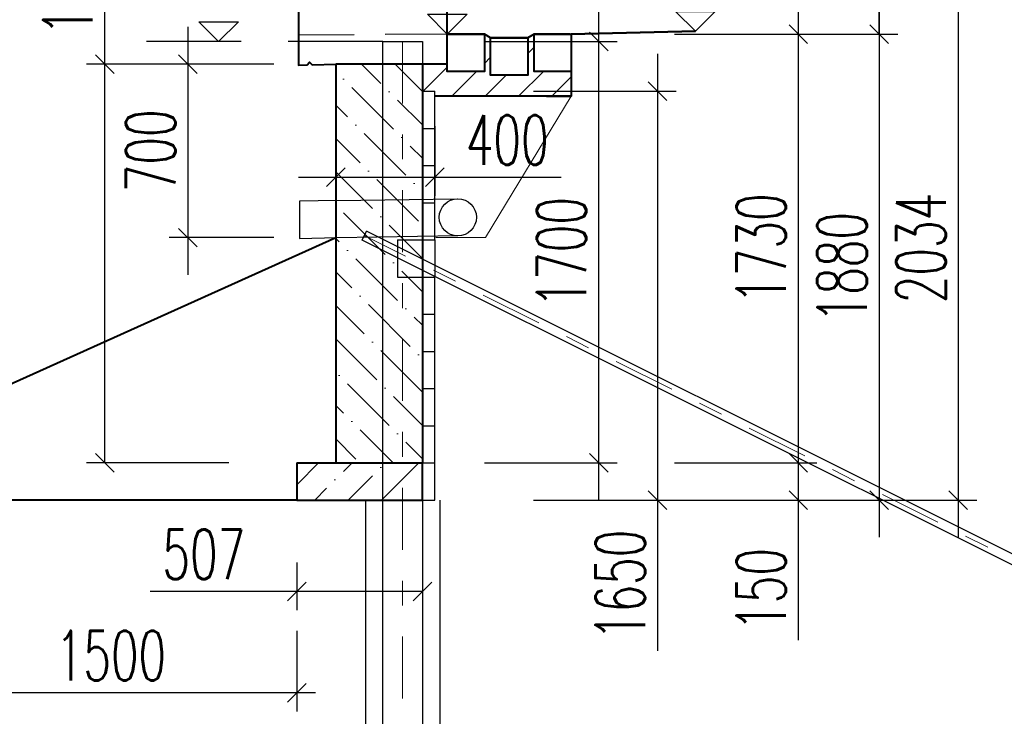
# Model space of a CAD drawing. Header units: metres. Extents: x -912764 to -454925, y -2226138 to -1112338.
# Tile 158 of 256: x -456345.04 to -456341.07, y -1112932.06 to -1112929.25. Entities that reach past the tile are written whole.
import ezdxf

# ---------------------------------------------------------------- set-up
doc = ezdxf.new("R2010")
doc.units = ezdxf.units.M
for name, pattern in [('DASHDOT', [1, 0.5, -0.25, 0, -0.25]), ('DASHED2', [0.375, 0.25, -0.125]), ('SOLID', [0]), ('ČÁRKOVANÁ', [19.05, 12.7, -6.35]), ('ČÁRKOVANÁX2', [38.1, 25.4, -12.7])]:
    doc.linetypes.add(name, pattern=pattern)
for name, color, linetype in [('!řezy tenká', 1, 'Continuous'), ('C3D_ZPR', 7, 'Continuous'), ('OZ', 3, 'Continuous')]:
    doc.layers.add(name, color=color, linetype=linetype)
for name, color, linetype, lineweight in [('_NOVÝ STAV', 1, 'Continuous', 30), ('_NOVÝ STAV - POPISKY KATASTR', 7, 'Continuous', 30), ('_VYTYČOVACÍ BODY', 200, 'Continuous', 0)]:
    doc.layers.add(name, color=color, linetype=linetype, lineweight=lineweight)
doc.layers.add('PDF2_13', color=140, linetype='Continuous', true_color=0x00bfff)
doc.layers.add('PDF_OZ', color=140, linetype='Continuous', true_color=0x00bfff)
doc.styles.add('StandardUzky', font='simplex.shx', dxfattribs={"width": 0.65})
doc.styles.add('znacky', font='arial.ttf')
doc.dimstyles.new('1000', dxfattribs={"dimscale": 0.5, "dimtxt": 1, "dimasz": 0.6, "dimexe": 0.3, "dimexo": 0.5, "dimgap": 0.5, "dimtad": 1, "dimzin": 1, "dimdsep": 46, "dimtxsty": 'znacky', "dimblk": 'OBLIQUE', "dimcen": 1, "dimdle": 0.3, "dimclrd": 256, "dimclre": 256, "dimclrt": 256, "dimadec": 3, "dimazin": 0, "dimtfac": 1, "dimtmove": 0, "dimatfit": 3, "dimldrblk": 'OBLIQUE', "dimfxl": 1, "dimlwd": -1, "dimlwe": -1, "dimarcsym": 0})

# ---------------------------------------------------------------- blocks, each defined once
blk = doc.blocks.new('_Oblique')
at = {"color": 0, "linetype": 'ByBlock', "lineweight": -2}
blk.add_line((-0.5, -0.5), (0.5, 0.5), dxfattribs=at)
blk = doc.blocks.new('*D337')
at = {"layer": 'C3D_ZPR', "color": 1, "transparency": 16777216}
for p, q in [((0.611, -1.8799), (0.611, 0.12)), ((0.15, -0.03), (0.686, -0.03)), ((0.15, -1.7299), (0.686, -1.7299))]:
    blk.add_line(p, q, dxfattribs=at)
at = {"layer": 'Defpoints', "color": 0, "lineweight": 50, "transparency": 16777216}
for p in [(-0.1, -0.03), (0.611, -0.03), (-0.1, -1.7299)]:
    blk.add_point(p, dxfattribs=at)
at = {"layer": 'C3D_ZPR', "color": 1, "transparency": 16777216, "xscale": 0.075, "yscale": 0.075, "zscale": 0.075}
for p, rotation in [((0.611, -0.03), 90), ((0.611, -1.7299), 270)]:
    blk.add_blockref('_Oblique', p, dxfattribs=dict(at, rotation=rotation))
at = {"layer": 'C3D_ZPR', "color": 1, "transparency": 16777216, "insert": (0.461, -0.88), "char_height": 0.2, "attachment_point": 5, "rotation": 90, "style": 'StandardUzky'}
blk.add_mtext('1700', dxfattribs=at)
blk = doc.blocks.new('*D989')
at = {"layer": 'C3D_ZPR', "color": 1, "transparency": 16777216}
for p, q in [((0.848, -0.0799), (0.848, -1.8799)), ((0.348, -0.2299), (0.923, -0.2299)), ((0.348, -1.8799), (0.923, -1.8799)), ((0.848, -1.8799), (0.848, -2.4883))]:
    blk.add_line(p, q, dxfattribs=at)
at = {"layer": 'Defpoints', "color": 0, "transparency": 16777216}
for p in [(-2.46, -0.2299), (-0.1, -1.8799), (0.848, -1.8799)]:
    blk.add_point(p, dxfattribs=at)
at = {"layer": 'C3D_ZPR', "color": 1, "transparency": 16777216, "xscale": 0.075, "yscale": 0.075, "zscale": 0.075}
for p, rotation in [((0.848, -0.2299), 90), ((0.848, -1.8799), 270)]:
    blk.add_blockref('_Oblique', p, dxfattribs=dict(at, rotation=rotation))
at = {"layer": 'C3D_ZPR', "color": 1, "transparency": 16777216, "insert": (0.698, -2.2216), "char_height": 0.2, "attachment_point": 5, "rotation": 90, "style": 'StandardUzky'}
blk.add_mtext('1650', dxfattribs=at)
blk = doc.blocks.new('*D339')
at = {"layer": 'C3D_ZPR', "color": 1, "transparency": 16777216}
for p, q in [((1.7427, 0.1542), (1.7427, 0.7246)), ((1.7427, 0), (1.7427, 0.3042)), ((1.2427, 0.1542), (1.8177, 0.1542)), ((1.2427, 0), (1.8177, 0))]:
    blk.add_line(p, q, dxfattribs=at)
at = {"layer": 'Defpoints', "color": 0, "lineweight": 50, "transparency": 16777216}
for p in [(-0.0296, 0.1542), (0, 0), (1.7427, 0)]:
    blk.add_point(p, dxfattribs=at)
at = {"layer": 'C3D_ZPR', "color": 1, "transparency": 16777216, "xscale": 0.075, "yscale": 0.075, "zscale": 0.075}
for p, rotation in [((1.7427, 0.1542), 90), ((1.7427, 0), 270)]:
    blk.add_blockref('_Oblique', p, dxfattribs=dict(at, rotation=rotation))
at = {"layer": 'C3D_ZPR', "color": 1, "transparency": 16777216, "insert": (1.5927, 0.5167), "char_height": 0.2, "attachment_point": 5, "rotation": 90, "style": 'StandardUzky'}
blk.add_mtext('154', dxfattribs=at)
blk = doc.blocks.new('*D991')
at = {"layer": 'C3D_ZPR', "color": 1, "transparency": 16777216}
for p, q in [((1.4161, -1.5799), (1.4161, -1.8799)), ((0.9161, -1.7299), (1.4911, -1.7299)), ((0.9161, -1.8799), (1.4911, -1.8799)), ((1.4161, -1.8799), (1.4161, -2.4447))]:
    blk.add_line(p, q, dxfattribs=at)
at = {"layer": 'Defpoints', "color": 0, "transparency": 16777216}
for p in [(-0.6068, -1.7299), (-0.6068, -1.8799), (1.4161, -1.8799)]:
    blk.add_point(p, dxfattribs=at)
at = {"layer": 'C3D_ZPR', "color": 1, "transparency": 16777216, "xscale": 0.075, "yscale": 0.075, "zscale": 0.075}
for p, rotation in [((1.4161, -1.7299), 90), ((1.4161, -1.8799), 270)]:
    blk.add_blockref('_Oblique', p, dxfattribs=dict(at, rotation=rotation))
at = {"layer": 'C3D_ZPR', "color": 1, "transparency": 16777216, "insert": (1.2661, -2.2399), "char_height": 0.2, "attachment_point": 5, "rotation": 90, "style": 'StandardUzky'}
blk.add_mtext('150', dxfattribs=at)
blk = doc.blocks.new('*D992')
at = {"layer": 'C3D_ZPR', "color": 1, "transparency": 16777216}
for p, q in [((-0.4496, -0.371), (-0.4496, -0.6524)), ((-0.05, -0.371), (-0.05, -0.6524)), ((-0.5996, -0.5774), (-0.05, -0.5774)), ((-0.05, -0.5774), (0.4593, -0.5774))]:
    blk.add_line(p, q, dxfattribs=at)
at = {"layer": 'Defpoints', "color": 0, "transparency": 16777216}
for p in [(-0.4496, -0.121), (-0.05, -0.121), (-0.05, -0.5774)]:
    blk.add_point(p, dxfattribs=at)
at = {"layer": 'C3D_ZPR', "color": 1, "transparency": 16777216, "xscale": 0.075, "yscale": 0.075, "zscale": 0.075, "rotation": 180}
blk.add_blockref('_Oblique', (-0.4496, -0.5774), dxfattribs=at)
at = {"layer": 'C3D_ZPR', "color": 1, "transparency": 16777216, "xscale": 0.075, "yscale": 0.075, "zscale": 0.075}
blk.add_blockref('_Oblique', (-0.05, -0.5774), dxfattribs=at)
at = {"layer": 'C3D_ZPR', "color": 1, "transparency": 16777216, "insert": (0.2421, -0.4274), "char_height": 0.2, "attachment_point": 5, "style": 'StandardUzky'}
blk.add_mtext('400', dxfattribs=at)
blk = doc.blocks.new('*D993')
at = {"layer": 'C3D_ZPR', "color": 1, "transparency": 16777216}
for p, q in [((1.7427, 0.15), (1.7427, -2.0299)), ((1.2427, 0), (1.8177, 0)), ((1.2427, -1.8799), (1.8177, -1.8799))]:
    blk.add_line(p, q, dxfattribs=at)
at = {"layer": 'Defpoints', "color": 0, "transparency": 16777216}
for p in [(0, 0), (-0.1, -1.8799), (1.7427, -1.8799)]:
    blk.add_point(p, dxfattribs=at)
at = {"layer": 'C3D_ZPR', "color": 1, "transparency": 16777216, "xscale": 0.075, "yscale": 0.075, "zscale": 0.075}
for p, rotation in [((1.7427, 0), 90), ((1.7427, -1.8799), 270)]:
    blk.add_blockref('_Oblique', p, dxfattribs=dict(at, rotation=rotation))
at = {"layer": 'C3D_ZPR', "color": 1, "transparency": 16777216, "insert": (1.5927, -0.94), "char_height": 0.2, "attachment_point": 5, "rotation": 90, "style": 'StandardUzky'}
blk.add_mtext('1880', dxfattribs=at)
blk = doc.blocks.new('*D336')
at = {"layer": 'C3D_ZPR', "color": 1, "transparency": 16777216}
for p, q in [((1.4161, 0.15), (1.4161, -1.8799)), ((0.9161, 0), (1.4911, 0)), ((0.9161, -1.7299), (1.4911, -1.7299))]:
    blk.add_line(p, q, dxfattribs=at)
at = {"layer": 'Defpoints', "color": 0, "lineweight": 50, "transparency": 16777216}
for p in [(0, 0), (-0.1, -1.7299), (1.4161, -1.7299)]:
    blk.add_point(p, dxfattribs=at)
at = {"layer": 'C3D_ZPR', "color": 1, "transparency": 16777216, "xscale": 0.075, "yscale": 0.075, "zscale": 0.075}
for p, rotation in [((1.4161, 0), 90), ((1.4161, -1.7299), 270)]:
    blk.add_blockref('_Oblique', p, dxfattribs=dict(at, rotation=rotation))
at = {"layer": 'C3D_ZPR', "color": 1, "transparency": 16777216, "insert": (1.2661, -0.865), "char_height": 0.2, "attachment_point": 5, "rotation": 90, "style": 'StandardUzky'}
blk.add_mtext('1730', dxfattribs=at)
blk = doc.blocks.new('*D994')
at = {"layer": 'C3D_ZPR', "color": 1, "transparency": 16777216}
for p, q in [((-0.6068, -2.1316), (-0.6068, -2.3233)), ((-0.1, -2.1316), (-0.1, -2.3233)), ((-0.6068, -2.2483), (-1.1989, -2.2483)), ((-0.1, -2.2483), (-0.7568, -2.2483))]:
    blk.add_line(p, q, dxfattribs=at)
at = {"layer": 'Defpoints', "color": 0, "transparency": 16777216}
for p in [(-0.6068, -1.8816), (-0.1, -1.8816), (-0.1, -2.2483)]:
    blk.add_point(p, dxfattribs=at)
at = {"layer": 'C3D_ZPR', "color": 1, "transparency": 16777216, "xscale": 0.075, "yscale": 0.075, "zscale": 0.075, "rotation": 180}
blk.add_blockref('_Oblique', (-0.6068, -2.2483), dxfattribs=at)
at = {"layer": 'C3D_ZPR', "color": 1, "transparency": 16777216, "xscale": 0.075, "yscale": 0.075, "zscale": 0.075}
blk.add_blockref('_Oblique', (-0.1, -2.2483), dxfattribs=at)
at = {"layer": 'C3D_ZPR', "color": 1, "transparency": 16777216, "insert": (-0.9818, -2.0983), "char_height": 0.2, "attachment_point": 5, "style": 'StandardUzky'}
blk.add_mtext('507', dxfattribs=at)
blk = doc.blocks.new('*D405')
at = {"layer": 'C3D_ZPR', "color": 1, "transparency": 16777216}
for p, q in [((-1.0466, 0.029), (-1.0466, -0.971)), ((-0.6996, -0.121), (-1.1216, -0.121)), ((-0.6996, -0.821), (-1.1216, -0.821))]:
    blk.add_line(p, q, dxfattribs=at)
at = {"layer": 'Defpoints', "color": 0, "transparency": 16777216}
for p in [(-0.4496, -0.121), (-1.0466, -0.821), (-0.4496, -0.821)]:
    blk.add_point(p, dxfattribs=at)
at = {"layer": 'C3D_ZPR', "color": 1, "transparency": 16777216, "xscale": 0.075, "yscale": 0.075, "zscale": 0.075}
for p, rotation in [((-1.0466, -0.121), 90), ((-1.0466, -0.821), 270)]:
    blk.add_blockref('_Oblique', p, dxfattribs=dict(at, rotation=rotation))
at = {"layer": 'C3D_ZPR', "color": 1, "transparency": 16777216, "insert": (-1.1966, -0.471), "char_height": 0.2, "attachment_point": 5, "rotation": 90, "style": 'StandardUzky'}
blk.add_mtext('700', dxfattribs=at)
blk = doc.blocks.new('*D338')
at = {"layer": 'C3D_ZPR', "color": 1, "transparency": 16777216}
for p, q in [((2.0611, 0.3042), (2.0611, -2.0299)), ((1.5611, 0.1542), (2.1361, 0.1542)), ((1.5611, -1.8799), (2.1361, -1.8799))]:
    blk.add_line(p, q, dxfattribs=at)
at = {"layer": 'Defpoints', "color": 0, "lineweight": 50, "transparency": 16777216}
for p in [(-0.0296, 0.1542), (-0.05, -1.8799), (2.0611, -1.8799)]:
    blk.add_point(p, dxfattribs=at)
at = {"layer": 'C3D_ZPR', "color": 1, "transparency": 16777216, "xscale": 0.075, "yscale": 0.075, "zscale": 0.075}
for p, rotation in [((2.0611, 0.1542), 90), ((2.0611, -1.8799), 270)]:
    blk.add_blockref('_Oblique', p, dxfattribs=dict(at, rotation=rotation))
at = {"layer": 'C3D_ZPR', "color": 1, "transparency": 16777216, "insert": (1.9111, -0.8629), "char_height": 0.2, "attachment_point": 5, "rotation": 90, "style": 'StandardUzky'}
blk.add_mtext('2034', dxfattribs=at)
blk = doc.blocks.new('*D404')
at = {"layer": 'C3D_ZPR', "color": 1, "transparency": 16777216}
for p, q in [((-1.3806, -0.121), (-1.3806, 0.4826)), ((-1.3806, -1.7299), (-1.3806, 0.029)), ((-0.8806, -0.121), (-1.4556, -0.121)), ((-0.8806, -1.7299), (-1.4556, -1.7299))]:
    blk.add_line(p, q, dxfattribs=at)
at = {"layer": 'Defpoints', "color": 0, "transparency": 16777216}
for p in [(-0.45, -0.121), (-1.3806, -1.7299), (-0.4496, -1.7299)]:
    blk.add_point(p, dxfattribs=at)
at = {"layer": 'C3D_ZPR', "color": 1, "transparency": 16777216, "xscale": 0.075, "yscale": 0.075, "zscale": 0.075}
for p, rotation in [((-1.3806, -0.121), 90), ((-1.3806, -1.7299), 270)]:
    blk.add_blockref('_Oblique', p, dxfattribs=dict(at, rotation=rotation))
at = {"layer": 'C3D_ZPR', "color": 1, "transparency": 16777216, "insert": (-1.5306, 0.2191), "char_height": 0.2, "attachment_point": 5, "rotation": 90, "style": 'StandardUzky'}
blk.add_mtext('1609', dxfattribs=at)
blk = doc.blocks.new('A$Cac58f5a3')
at = {"layer": '_NOVÝ STAV', "lineweight": 15}
for p in [(0, 0), (-0.5457, -0.571)]:
    blk.add_line(p, (-0.3461, -0.571), dxfattribs=at)
at = {"layer": '_NOVÝ STAV'}
for p, q in [((-0.9453, -0.4214), (-1.0953, -0.4238)), ((-1.0953, -0.4238), (-1.0953, -0.5738)), ((-1.0953, -0.5738), (-0.9453, -0.571))]:
    blk.add_line(p, q, dxfattribs=at)
at = {"layer": '_NOVÝ STAV', "linetype": 'ČÁRKOVANÁ', "lineweight": -3, "ltscale": 0.05, "flags": 128}
for points in [[(-0.9453, -0.4214), (-0.4596, -0.4138)], [(-0.4572, -0.5638), (-0.9453, -0.5714)]]:
    blk.add_lwpolyline(points, dxfattribs=at)
at = {"layer": '_NOVÝ STAV', "lineweight": -3}
blk.add_circle((-0.4572, -0.4888), 0.075, dxfattribs=at)
blk = doc.blocks.new('*D306')
at = {"layer": 'C3D_ZPR', "color": 1, "transparency": 16777216}
for p, q in [((-456342.8124, -1112928.1156), (-456342.8124, -1112927.7906)), ((-456342.3112, -1112928.1156), (-456342.3112, -1112927.7906)), ((-456342.8874, -1112927.8656), (-456342.2362, -1112927.8656))]:
    blk.add_line(p, q, dxfattribs=at)
at = {"layer": 'Defpoints', "color": 0, "lineweight": 50, "transparency": 16777216}
for p in [(-456342.3112, -1112927.8656), (-456342.8124, -1112929.3068), (-456342.3112, -1112929.2954)]:
    blk.add_point(p, dxfattribs=at)
at = {"layer": 'C3D_ZPR', "color": 1, "transparency": 16777216, "xscale": 0.075, "yscale": 0.075, "zscale": 0.075, "rotation": 180}
blk.add_blockref('_Oblique', (-456342.8124, -1112927.8656), dxfattribs=at)
at = {"layer": 'C3D_ZPR', "color": 1, "transparency": 16777216, "xscale": 0.075, "yscale": 0.075, "zscale": 0.075}
blk.add_blockref('_Oblique', (-456342.3112, -1112927.8656), dxfattribs=at)
at = {"layer": 'C3D_ZPR', "color": 1, "transparency": 16777216, "insert": (-456342.5618, -1112927.7156), "char_height": 0.2, "attachment_point": 5, "style": 'StandardUzky'}
blk.add_mtext('501', dxfattribs=at)
blk = doc.blocks.new('Vyskova_sipka')
at = {"color": 0, "linetype": 'ByBlock', "lineweight": -2}
for p, q in [((0, 0), (-4, 4)), ((-4, 4), (4, 4)), ((4, 4), (0, 0))]:
    blk.add_line(p, q, dxfattribs=at)
blk = doc.blocks.new('*D344')
at = {"layer": 'C3D_ZPR', "color": 1, "transparency": 16777216}
for p, q in [((-456345.6352, -1112927.6797), (-456345.6352, -1112927.3547)), ((-456343.9125, -1112927.6797), (-456343.9125, -1112927.3547)), ((-456345.7102, -1112927.4297), (-456343.8375, -1112927.4297))]:
    blk.add_line(p, q, dxfattribs=at)
at = {"layer": 'Defpoints', "color": 0, "transparency": 16777216}
for p in [(-456343.9125, -1112927.4297), (-456343.9125, -1112929.432), (-456345.6352, -1112930.9708)]:
    blk.add_point(p, dxfattribs=at)
at = {"layer": 'C3D_ZPR', "color": 1, "transparency": 16777216, "xscale": 0.075, "yscale": 0.075, "zscale": 0.075, "rotation": 180}
blk.add_blockref('_Oblique', (-456345.6352, -1112927.4297), dxfattribs=at)
at = {"layer": 'C3D_ZPR', "color": 1, "transparency": 16777216, "xscale": 0.075, "yscale": 0.075, "zscale": 0.075}
blk.add_blockref('_Oblique', (-456343.9125, -1112927.4297), dxfattribs=at)
at = {"layer": 'C3D_ZPR', "color": 1, "transparency": 16777216, "insert": (-456344.7738, -1112927.2797), "char_height": 0.2, "attachment_point": 5, "style": 'StandardUzky'}
blk.add_mtext('1723', dxfattribs=at)
blk = doc.blocks.new('*D409')
at = {"layer": 'C3D_ZPR', "color": 1, "transparency": 16777216}
for p, q in [((-456345.4191, -1112931.7139), (-456345.4191, -1112932.0389)), ((-456343.9191, -1112931.7139), (-456343.9191, -1112932.0389)), ((-456343.8441, -1112931.9639), (-456345.4941, -1112931.9639))]:
    blk.add_line(p, q, dxfattribs=at)
at = {"layer": 'Defpoints', "color": 0, "transparency": 16777216}
for p in [(-456345.4191, -1112931.1868), (-456343.9191, -1112931.1868), (-456345.4191, -1112931.9639)]:
    blk.add_point(p, dxfattribs=at)
at = {"layer": 'C3D_ZPR', "color": 1, "transparency": 16777216, "xscale": 0.075, "yscale": 0.075, "zscale": 0.075, "rotation": 180}
blk.add_blockref('_Oblique', (-456345.4191, -1112931.9639), dxfattribs=at)
at = {"layer": 'C3D_ZPR', "color": 1, "transparency": 16777216, "xscale": 0.075, "yscale": 0.075, "zscale": 0.075}
blk.add_blockref('_Oblique', (-456343.9191, -1112931.9639), dxfattribs=at)
at = {"layer": 'C3D_ZPR', "color": 1, "transparency": 16777216, "insert": (-456344.6691, -1112931.8139), "char_height": 0.2, "attachment_point": 5, "style": 'StandardUzky'}
blk.add_mtext('1500', dxfattribs=at)
blk = doc.blocks.new('A$C4eac8e0d')
at = {"layer": '_NOVÝ STAV', "linetype": 'ČÁRKOVANÁ', "lineweight": 5}
h = blk.add_hatch(dxfattribs=at)
h.set_pattern_fill('ANSI31', color=256, scale=0.03)
h.paths.add_polyline_path([(0.325, 0), (0.325, -0.1648), (0.175, -0.1648), (0.175, -0.0148), (0.15, 0), (0.15, -0.15), (0, -0.15), (0, -0.121), (-0.1, -0.121), (-0.1, -0.23), (-0.05, -0.23), (-0.05, -0.25), (0.5, -0.25), (0.5, -0.15), (0.35, -0.15), (0.35, 0)])
at = {"layer": '_NOVÝ STAV', "linetype": 'SOLID', "lineweight": 5}
h = blk.add_hatch(dxfattribs=at)
h.set_pattern_fill('ANSI36', color=1, scale=0.03, angle=90)
h.paths.add_polyline_path([(-0.1, -0.121), (-0.4496, -0.121), (-0.4496, -1.7299), (-0.1, -1.7299)])
h = blk.add_hatch(dxfattribs=at)
h.set_pattern_fill('ANSI36', color=1, scale=0.03)
h.paths.add_polyline_path([(-0.1, -1.7299), (-0.6068, -1.7299), (-0.6068, -1.8799), (-0.1, -1.8799)])
at = {"layer": 'OZ', "color": 1}
for p, q in [((-0.26, -0.03), (-0.1, -0.03)), ((-0.26, -6.03), (-0.26, -0.03)), ((-0.1, -0.03), (-0.1, -6.03)), ((-0.3436, -0.8307), (-0.3255, -0.7945)), ((6.7997, -4.4022), (-0.3435, -0.8306)), ((6.8178, -4.3661), (-0.3255, -0.7945)), ((-0.2004, -0.83), (-0.2004, -0.98)), ((-0.2, -0.83), (-0.1, -0.83)), ((-0.2, -0.98), (-0.1, -0.98))]:
    blk.add_line(p, q, dxfattribs=at)
at = {"layer": 'OZ', "color": 6, "linetype": 'DASHDOT', "lineweight": 15, "ltscale": 0.5}
for p, q in [((-0.18, -0.03), (-0.18, -6.03)), ((6.8087, -4.3843), (-0.3346, -0.8127))]:
    blk.add_line(p, q, dxfattribs=at)
at = {"layer": 'OZ', "color": 140, "lineweight": 25}
for p, q in [((-0.1, -0.38), (-0.1, -0.23)), ((-0.1, -0.38), (-0.1, -0.23)), ((-0.1, -0.53), (-0.1, -0.38)), ((-0.1, -0.68), (-0.1, -0.53)), ((-0.1, -0.83), (-0.1, -0.68)), ((-0.1, -1.13), (-0.1, -0.98)), ((-0.1, -1.13), (-0.1, -0.98)), ((-0.1, -1.28), (-0.1, -1.13)), ((-0.1, -1.43), (-0.1, -1.28)), ((-0.1, -1.5799), (-0.1, -1.4299)), ((-0.1, -1.7299), (-0.1, -1.5799))]:
    blk.add_line(p, q, dxfattribs=at)
at = {"layer": 'OZ', "color": 140, "lineweight": 30}
for p, q in [((-0.1, -0.23), (-0.05, -0.23)), ((-0.05, -0.53), (-0.05, -0.23)), ((-0.1, -0.38), (-0.05, -0.38)), ((-0.1, -0.38), (-0.05, -0.38)), ((-0.1, -0.53), (-0.05, -0.53)), ((-0.1, -0.53), (-0.05, -0.53)), ((-0.05, -0.68), (-0.05, -0.53)), ((-0.1, -0.68), (-0.05, -0.68)), ((-0.1, -0.68), (-0.05, -0.68)), ((-0.05, -0.83), (-0.05, -0.68)), ((-0.1, -0.83), (-0.05, -0.83)), ((-0.1, -0.83), (-0.05, -0.83)), ((-0.1, -0.98), (-0.05, -0.98)), ((-0.1, -0.98), (-0.05, -0.98)), ((-0.05, -1.43), (-0.05, -0.98)), ((-0.1, -1.13), (-0.05, -1.13)), ((-0.1, -1.13), (-0.05, -1.13)), ((-0.1, -1.28), (-0.05, -1.28)), ((-0.1, -1.28), (-0.05, -1.28)), ((-0.1, -1.4299), (-0.05, -1.4299)), ((-0.1, -1.43), (-0.05, -1.43)), ((-0.05, -1.5799), (-0.05, -1.4299)), ((-0.1, -1.5799), (-0.05, -1.5799)), ((-0.1, -1.5799), (-0.05, -1.5799)), ((-0.05, -1.8799), (-0.05, -1.5799)), ((-0.1, -1.7299), (-0.05, -1.7299)), ((-0.1, -1.8799), (-0.05, -1.8799))]:
    blk.add_line(p, q, dxfattribs=at)
at = {"layer": 'OZ', "color": 1, "lineweight": 30}
blk.add_line((-0.05, -0.83), (-0.05, -0.98), dxfattribs=at)
at = {"layer": 'OZ', "color": 1, "linetype": 'ČÁRKOVANÁX2', "lineweight": 25, "ltscale": 0.05}
for p, q in [((-0.33, -1.8816), (-0.33, -6.03)), ((-0.03, -1.8799), (-0.03, -6.03))]:
    blk.add_line(p, q, dxfattribs=at)
at = {"layer": 'PDF2_13', "color": 1, "linetype": 'Continuous', "lineweight": 40}
for p, q in [((0, -0.121), (-0.45, -0.121)), ((-0.1, -0.121), (-0.1, -1.7299)), ((-0.6068, -1.7299), (-0.1, -1.7299)), ((-0.6068, -1.7299), (-0.6068, -1.8799)), ((-0.1, -1.8799), (-0.1, -1.7299)), ((-0.6068, -1.8799), (-0.1, -1.8799))]:
    blk.add_line(p, q, dxfattribs=at)
for points in [[(0, -0.121), (0, 0.1225), (-0.0296, 0.1542), (-0.5504, 0.1743), (-0.6001, 0.1267), (-0.6001, -0.1252), (-0.5652, -0.1241), (-0.5557, -0.1135), (-0.5451, -0.1231), (-0.4496, -0.121), (-0.4496, -1.7299)], [(0.5, 0), (0.5, -0.15), (0.5, -0.25), (-0.05, -0.25)]]:
    blk.add_lwpolyline(points, dxfattribs=at)
at = {"layer": 'PDF2_13', "color": 1, "linetype": 'Continuous', "lineweight": 40, "flags": 128}
for points in [[(0.4957, 0), (0.35, 0), (0.325, -0.0148), (0.175, -0.0148), (0.15, 0), (0, 0)], [(0.4, -0.25), (0.4957, -0.25)]]:
    blk.add_lwpolyline(points, dxfattribs=at)
at = {"layer": 'PDF2_13', "color": 1, "linetype": 'Continuous', "lineweight": 40}
for points in [[(0, 0), (0.15, 0), (0.15, -0.15), (0, -0.15)], [(0.175, -0.0148), (0.325, -0.0148), (0.325, -0.1648), (0.175, -0.1648)], [(0.35, 0), (0.5, 0), (0.5, -0.15), (0.35, -0.15)]]:
    blk.add_lwpolyline(points, close=True, dxfattribs=at)
at = {"layer": 'PDF_OZ', "color": 5, "linetype": 'DASHED2', "lineweight": 30}
blk.add_line((0, 0), (-0.6001, -0.0035), dxfattribs=at)
at = {"layer": '_VYTYČOVACÍ BODY'}
blk.add_blockref('A$Cac58f5a3', (0.5, -0.25), dxfattribs=at)
at = {"layer": 'C3D_ZPR'}
for base, p1, p2, picture, middle, dimtype in [((1.7427, 0), (-0.0296, 0.1542), (0, 0), '*D339', (1.7427, 0.5167), 128), ((-1.3806, -1.7299), (-0.45, -0.121), (-0.4496, -1.7299), '*D404', (-1.3806, 0.2191), 128), ((0.848, -1.8799), (-2.46, -0.2299), (-0.1, -1.8799), '*D989', (0.848, -2.2216), 160), ((1.4161, -1.8799), (-0.6068, -1.7299), (-0.6068, -1.8799), '*D991', (1.4161, -2.2399), 160)]:
    dim = blk.add_linear_dim(base=base, p1=p1, p2=p2, angle=90, dimstyle='1000', override={"dimscale": 1, "dimtxt": 0.2, "dimasz": 0.075, "dimexe": 0.075, "dimexo": 0.25, "dimgap": 0.05, "dimdec": 0, "dimlfac": 1000, "dimdsep": 44, "dimtxsty": 'StandardUzky', "dimcen": 0.5, "dimdle": 0.15, "dimclrd": 1, "dimclre": 1, "dimclrt": 1, "dimfxl": 0.5, "dimfxlon": 1}, dxfattribs=at)
    dim.commit()
    dim.dimension.update_dxf_attribs({"geometry": picture, "text_midpoint": middle, "dimtype": dimtype})
for base, p1, p2, picture, middle in [((2.0611, -1.8799), (-0.0296, 0.1542), (-0.05, -1.8799), '*D338', (1.9111, -0.8629)), ((1.7427, -1.8799), (0, 0), (-0.1, -1.8799), '*D993', (1.5927, -0.94)), ((1.4161, -1.7299), (0, 0), (-0.1, -1.7299), '*D336', (1.2661, -0.865)), ((0.611, -0.03), (-0.1, -1.7299), (-0.1, -0.03), '*D337', (0.461, -0.88)), ((-1.0466, -0.821), (-0.4496, -0.121), (-0.4496, -0.821), '*D405', (-1.1966, -0.471))]:
    dim = blk.add_linear_dim(base=base, p1=p1, p2=p2, angle=90, dimstyle='1000', override={"dimscale": 1, "dimtxt": 0.2, "dimasz": 0.075, "dimexe": 0.075, "dimexo": 0.25, "dimgap": 0.05, "dimdec": 0, "dimlfac": 1000, "dimdsep": 44, "dimtxsty": 'StandardUzky', "dimcen": 0.5, "dimdle": 0.15, "dimclrd": 1, "dimclre": 1, "dimclrt": 1, "dimfxl": 0.5, "dimfxlon": 1}, dxfattribs=at)
    dim.commit()
    dim.dimension.update_dxf_attribs({"geometry": picture, "text_midpoint": middle})
for base, p1, p2, picture, middle in [((-0.05, -0.5774), (-0.4496, -0.121), (-0.05, -0.121), '*D992', (0.2421, -0.5774)), ((-0.1, -2.2483), (-0.6068, -1.8816), (-0.1, -1.8816), '*D994', (-0.9818, -2.2483))]:
    dim = blk.add_linear_dim(base=base, p1=p1, p2=p2, dimstyle='1000', override={"dimscale": 1, "dimtxt": 0.2, "dimasz": 0.075, "dimexe": 0.075, "dimexo": 0.25, "dimgap": 0.05, "dimdec": 0, "dimlfac": 1000, "dimdsep": 44, "dimtxsty": 'StandardUzky', "dimcen": 0.5, "dimdle": 0.15, "dimclrd": 1, "dimclre": 1, "dimclrt": 1, "dimfxl": 0.5, "dimfxlon": 1}, dxfattribs=at)
    dim.commit()
    dim.dimension.update_dxf_attribs({"geometry": picture, "text_midpoint": middle, "dimtype": 160})

msp = doc.modelspace()

# ---------------------------------------------------------------- linework, layer by layer
at = {"layer": '_NOVÝ STAV - POPISKY KATASTR', "color": 1, "lineweight": 50, "flags": 128}
msp.add_lwpolyline([(-456342.8124, -1112929.3068), (-456342.3112, -1112929.2954)], dxfattribs=at)
at = {"layer": 'C3D_ZPR', "color": 1, "linetype": 'ČÁRKOVANÁ', "ltscale": 0.03, "flags": 128}
msp.add_lwpolyline([(-456343.5724, -1112929.3368), (-456344.5375, -1112929.3368)], dxfattribs=at)
at = {"layer": 'PDF2_13', "color": 1, "linetype": 'Continuous', "lineweight": 40, "flags": 128}
for points in [[(-456345.6352, -1112930.9708), (-456343.7619, -1112930.1278)], [(-456343.9191, -1112931.1868), (-456345.4191, -1112931.1868)]]:
    msp.add_lwpolyline(points, dxfattribs=at)

# ---------------------------------------------------------------- block references
at = {"layer": '!řezy tenká', "linetype": 'Continuous', "xscale": 0.02, "yscale": 0.02, "zscale": 0.03}
for p in [(-456343.3126, -1112929.3068), (-456342.3112, -1112929.2954), (-456344.2344, -1112929.3368)]:
    msp.add_blockref('Vyskova_sipka', p, dxfattribs=at)
at = {"layer": '_NOVÝ STAV - POPISKY KATASTR', "lineweight": 50}
msp.add_blockref('A$C4eac8e0d', (-456343.3124, -1112929.3068), dxfattribs=at)

# ---------------------------------------------------------------- dimensions: what is measured, and where the dimension line sits
at = {"layer": 'C3D_ZPR'}
for base, p1, p2, picture, middle in [((-456343.9125, -1112927.4297), (-456345.6352, -1112930.9708), (-456343.9125, -1112929.432), '*D344', (-456344.7738, -1112927.2797)), ((-456342.3112, -1112927.8656), (-456342.8124, -1112929.3068), (-456342.3112, -1112929.2954), '*D306', (-456342.5618, -1112927.7156)), ((-456345.4191, -1112931.9639), (-456343.9191, -1112931.1868), (-456345.4191, -1112931.1868), '*D409', (-456344.6691, -1112931.8139))]:
    dim = msp.add_linear_dim(base=base, p1=p1, p2=p2, dimstyle='1000', override={"dimtxt": 0.4, "dimasz": 0.15, "dimexe": 0.15, "dimgap": 0.1, "dimdec": 0, "dimlfac": 1000, "dimdsep": 44, "dimtxsty": 'StandardUzky', "dimdle": 0.15, "dimclrd": 1, "dimclre": 1, "dimclrt": 1, "dimfxl": 0.5, "dimfxlon": 1}, dxfattribs=at)
    dim.commit()
    dim.dimension.update_dxf_attribs({"geometry": picture, "text_midpoint": middle})

doc.saveas('drawing.dxf')
